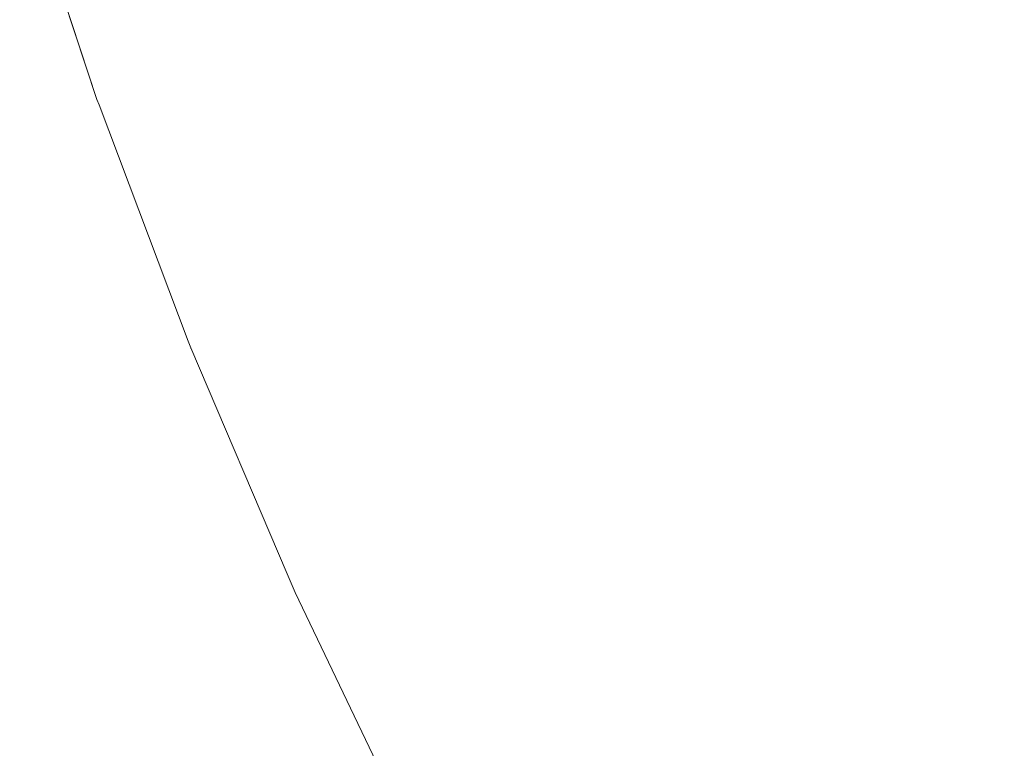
# Model space of a CAD drawing. Header units: centimetres. Extents: x -26.3 to 27.5, y 5.9 to 64.6.
# Tile 123 of 256: x -8.1776 to -8.1461, y 6.3128 to 6.3361. Entities that reach past the tile are written whole.
import ezdxf

# ---------------------------------------------------------------- set-up
doc = ezdxf.new("R2010")
doc.units = ezdxf.units.CM
doc.header["$LTSCALE"] = 2.54
doc.layers.add('Lucido design-1', color=7, linetype='Continuous')

# ---------------------------------------------------------------- blocks, each defined once
blk = doc.blocks.new('Gruppo-3-1')
at = {"color": 7, "linetype": 'Continuous', "lineweight": 9}
for points in [[(-25.986537, 7.600212, -743.114164), (-25.986537, 6.000212, -743.114164), (27.113463, 6.000212, -743.114164), (27.113463, 7.600212, -743.114164)], [(-25.986537, 7.600212, -779.214164), (-25.986537, 6.000212, -779.214164), (27.113463, 6.000212, -779.214164), (27.113463, 7.600212, -779.214164)]]:
    blk.add_3dface(points, dxfattribs=at)
for points, invisible_edges in [([(-8.168647, 6.335869, -743.57777), (-8.171213, 6.343656, -743.57777), (-8.169707, 6.344117, -743.573971), (-8.167161, 6.336393, -743.573971)], 15), ([(-8.168647, 6.335869, -779.67777), (-8.171213, 6.343656, -779.67777), (-8.169707, 6.344117, -779.673971), (-8.167161, 6.336393, -779.673971)], 15), ([(-8.169982, 6.335397, -743.581627), (-8.172568, 6.343241, -743.581627), (-8.171213, 6.343656, -743.57777), (-8.168647, 6.335869, -743.57777)], 15), ([(-8.169982, 6.335397, -779.681627), (-8.172568, 6.343241, -779.681627), (-8.171213, 6.343656, -779.67777), (-8.168647, 6.335869, -779.67777)], 15), ([(-8.1476, 6.335492, -743.546444), (-8.150202, 6.342386, -743.546444), (-8.147497, 6.343341, -743.543453), (-8.144938, 6.336561, -743.543453)], 15), ([(-8.1476, 6.335492, -779.646444), (-8.150202, 6.342386, -779.646444), (-8.147497, 6.343341, -779.643453), (-8.144938, 6.336561, -779.643453)], 15), ([(-8.171166, 6.334978, -743.585536), (-8.173769, 6.342873, -743.585536), (-8.172568, 6.343241, -743.581627), (-8.169982, 6.335397, -743.581627)], 15), ([(-8.171166, 6.334978, -779.685536), (-8.173769, 6.342873, -779.685536), (-8.172568, 6.343241, -779.681627), (-8.169982, 6.335397, -779.681627)], 15), ([(-8.172197, 6.334614, -743.589489), (-8.174814, 6.342553, -743.589489), (-8.173769, 6.342873, -743.585536), (-8.171166, 6.334978, -743.585536)], 15), ([(-8.172197, 6.334614, -779.689489), (-8.174814, 6.342553, -779.689489), (-8.173769, 6.342873, -779.685536), (-8.171166, 6.334978, -779.685536)], 15), ([(-8.173074, 6.334304, -743.593481), (-8.175703, 6.342281, -743.593481), (-8.174814, 6.342553, -743.589489), (-8.172197, 6.334614, -743.589489)], 15), ([(-8.173074, 6.334304, -779.693481), (-8.175703, 6.342281, -779.693481), (-8.174814, 6.342553, -779.689489), (-8.172197, 6.334614, -779.689489)], 15), ([(-8.150143, 6.33447, -743.549548), (-8.152786, 6.341473, -743.549548), (-8.150202, 6.342386, -743.546444), (-8.1476, 6.335492, -743.546444)], 15), ([(-8.150143, 6.33447, -779.649548), (-8.152786, 6.341473, -779.649548), (-8.150202, 6.342386, -779.646444), (-8.1476, 6.335492, -779.646444)], 15), ([(-8.17436, 6.33385, -743.60155), (-8.177007, 6.341881, -743.60155), (-8.176434, 6.342057, -743.597503), (-8.173795, 6.33405, -743.597503)], 15), ([(-8.17436, 6.33385, -779.70155), (-8.177007, 6.341881, -779.70155), (-8.176434, 6.342057, -779.697503), (-8.173795, 6.33405, -779.697503)], 15), ([(-8.173795, 6.33405, -743.597503), (-8.176434, 6.342057, -743.597503), (-8.175703, 6.342281, -743.593481), (-8.173074, 6.334304, -743.593481)], 15), ([(-8.173795, 6.33405, -779.697503), (-8.176434, 6.342057, -779.697503), (-8.175703, 6.342281, -779.693481), (-8.173074, 6.334304, -779.693481)], 15), ([(-8.175018, 6.333617, -743.609689), (-8.177675, 6.341677, -743.609689), (-8.177421, 6.341755, -743.605614), (-8.174768, 6.333706, -743.605614)], 15), ([(-8.175018, 6.333617, -779.709689), (-8.177675, 6.341677, -779.709689), (-8.177421, 6.341755, -779.705614), (-8.174768, 6.333706, -779.705614)], 15), ([(-8.174768, 6.333706, -743.605614), (-8.177421, 6.341755, -743.605614), (-8.177007, 6.341881, -743.60155), (-8.17436, 6.33385, -743.60155)], 15), ([(-8.174768, 6.333706, -779.705614), (-8.177421, 6.341755, -779.705614), (-8.177007, 6.341881, -779.70155), (-8.17436, 6.33385, -779.70155)], 15), ([(-8.176031, 6.33326, -743.828083), (-8.178702, 6.341362, -743.828083), (-8.178245, 6.341502, -743.824109), (-8.17558, 6.333419, -743.824109)], 15), ([(-8.176031, 6.33326, -779.928083), (-8.178702, 6.341362, -779.928083), (-8.178245, 6.341502, -779.924109), (-8.17558, 6.333419, -779.924109)], 15), ([(-8.17558, 6.333419, -743.824109), (-8.178245, 6.341502, -743.824109), (-8.177941, 6.341595, -743.820125), (-8.175281, 6.333525, -743.820125)], 15), ([(-8.17558, 6.333419, -779.924109), (-8.178245, 6.341502, -779.924109), (-8.177941, 6.341595, -779.920125), (-8.175281, 6.333525, -779.920125)], 15), ([(-8.175281, 6.333525, -743.820125), (-8.177941, 6.341595, -743.820125), (-8.177789, 6.341642, -743.816136), (-8.175131, 6.333578, -743.816136)], 15), ([(-8.175281, 6.333525, -779.920125), (-8.177941, 6.341595, -779.920125), (-8.177789, 6.341642, -779.916136), (-8.175131, 6.333578, -779.916136)], 15), ([(-8.177576, 6.341056, -743.814164), (-8.175113, 6.333584, -743.814164), (-8.175131, 6.333578, -743.816136), (-8.177789, 6.341642, -743.816136)], 14), ([(-8.177576, 6.341056, -779.914164), (-8.175113, 6.333584, -779.914164), (-8.175131, 6.333578, -779.916136), (-8.177789, 6.341642, -779.916136)], 14), ([(-8.175111, 6.333585, -743.613619), (-8.177769, 6.341648, -743.613619), (-8.177675, 6.341677, -743.609689), (-8.175018, 6.333617, -743.609689)], 15), ([(-8.175111, 6.333585, -779.713619), (-8.177769, 6.341648, -779.713619), (-8.177675, 6.341677, -779.709689), (-8.175018, 6.333617, -779.709689)], 15), ([(-8.177769, 6.341648, -743.613619), (-8.175111, 6.333585, -743.613619), (-8.175113, 6.333584, -743.614164), (-8.177576, 6.341056, -743.614164)], 11), ([(-8.177769, 6.341648, -779.713619), (-8.175111, 6.333585, -779.713619), (-8.175113, 6.333584, -779.714164), (-8.177576, 6.341056, -779.714164)], 11), ([(-8.152563, 6.333497, -743.552761), (-8.155245, 6.340604, -743.552761), (-8.152786, 6.341473, -743.549548), (-8.150143, 6.33447, -743.549548)], 15), ([(-8.152563, 6.333497, -779.652761), (-8.155245, 6.340604, -779.652761), (-8.152786, 6.341473, -779.649548), (-8.150143, 6.33447, -779.649548)], 15), ([(-8.177383, 6.332782, -743.835974), (-8.180073, 6.340943, -743.835974), (-8.179311, 6.341176, -743.83204), (-8.176632, 6.333047, -743.83204)], 15), ([(-8.177383, 6.332782, -779.935974), (-8.180073, 6.340943, -779.935974), (-8.179311, 6.341176, -779.93204), (-8.176632, 6.333047, -779.93204)], 15), ([(-8.176632, 6.333047, -743.83204), (-8.179311, 6.341176, -743.83204), (-8.178702, 6.341362, -743.828083), (-8.176031, 6.33326, -743.828083)], 15), ([(-8.176632, 6.333047, -779.93204), (-8.179311, 6.341176, -779.93204), (-8.178702, 6.341362, -779.928083), (-8.176031, 6.33326, -779.928083)], 15), ([(-8.178283, 6.332464, -743.839877), (-8.180986, 6.340663, -743.839877), (-8.180073, 6.340943, -743.835974), (-8.177383, 6.332782, -743.835974)], 15), ([(-8.178283, 6.332464, -779.939877), (-8.180986, 6.340663, -779.939877), (-8.180073, 6.340943, -779.935974), (-8.177383, 6.332782, -779.935974)], 15), ([(-8.175113, 6.333584, -743.814164), (-8.177576, 6.341056, -743.814164), (-8.177576, 6.341056, -743.614164), (-8.175113, 6.333584, -743.614164)], 10), ([(-8.175113, 6.333584, -779.914164), (-8.177576, 6.341056, -779.914164), (-8.177576, 6.341056, -779.714164), (-8.175113, 6.333584, -779.714164)], 10), ([(-8.154855, 6.332576, -743.556076), (-8.157574, 6.339781, -743.556076), (-8.155245, 6.340604, -743.552761), (-8.152563, 6.333497, -743.552761)], 15), ([(-8.154855, 6.332576, -779.656076), (-8.157574, 6.339781, -779.656076), (-8.155245, 6.340604, -779.652761), (-8.152563, 6.333497, -779.652761)], 15), ([(-8.157017, 6.331708, -743.559487), (-8.15977, 6.339005, -743.559487), (-8.157574, 6.339781, -743.556076), (-8.154855, 6.332576, -743.556076)], 15), ([(-8.157017, 6.331708, -779.659487), (-8.15977, 6.339005, -779.659487), (-8.157574, 6.339781, -779.656076), (-8.154855, 6.332576, -779.656076)], 15), ([(-8.159044, 6.330893, -743.562988), (-8.16183, 6.338277, -743.562988), (-8.15977, 6.339005, -743.559487), (-8.157017, 6.331708, -743.559487)], 15), ([(-8.159044, 6.330893, -779.662988), (-8.16183, 6.338277, -779.662988), (-8.15977, 6.339005, -779.659487), (-8.157017, 6.331708, -779.659487)], 15), ([(-8.160934, 6.330134, -743.566573), (-8.163751, 6.337599, -743.566573), (-8.16183, 6.338277, -743.562988), (-8.159044, 6.330893, -743.562988)], 15), ([(-8.160934, 6.330134, -779.666573), (-8.163751, 6.337599, -779.666573), (-8.16183, 6.338277, -779.662988), (-8.159044, 6.330893, -779.662988)], 15), ([(-8.162683, 6.329431, -743.570236), (-8.165529, 6.33697, -743.570236), (-8.163751, 6.337599, -743.566573), (-8.160934, 6.330134, -743.566573)], 15), ([(-8.162683, 6.329431, -779.670236), (-8.165529, 6.33697, -779.670236), (-8.163751, 6.337599, -779.666573), (-8.160934, 6.330134, -779.666573)], 15), ([(-8.16429, 6.328785, -743.573971), (-8.167161, 6.336393, -743.573971), (-8.165529, 6.33697, -743.570236), (-8.162683, 6.329431, -743.570236)], 15), ([(-8.16429, 6.328785, -779.673971), (-8.167161, 6.336393, -779.673971), (-8.165529, 6.33697, -779.670236), (-8.162683, 6.329431, -779.670236)], 15), ([(-8.165752, 6.328198, -743.57777), (-8.168647, 6.335869, -743.57777), (-8.167161, 6.336393, -743.573971), (-8.16429, 6.328785, -743.573971)], 15), ([(-8.165752, 6.328198, -779.67777), (-8.168647, 6.335869, -779.67777), (-8.167161, 6.336393, -779.673971), (-8.16429, 6.328785, -779.673971)], 15), ([(-8.144708, 6.328714, -743.546444), (-8.1476, 6.335492, -743.546444), (-8.144938, 6.336561, -743.543453), (-8.142094, 6.329896, -743.543453)], 15), ([(-8.144708, 6.328714, -779.646444), (-8.1476, 6.335492, -779.646444), (-8.144938, 6.336561, -779.643453), (-8.142094, 6.329896, -779.643453)], 15), ([(-8.167066, 6.32767, -743.581627), (-8.169982, 6.335397, -743.581627), (-8.168647, 6.335869, -743.57777), (-8.165752, 6.328198, -743.57777)], 15), ([(-8.167066, 6.32767, -779.681627), (-8.169982, 6.335397, -779.681627), (-8.168647, 6.335869, -779.67777), (-8.165752, 6.328198, -779.67777)], 15), ([(-8.147206, 6.327585, -743.549548), (-8.150143, 6.33447, -743.549548), (-8.1476, 6.335492, -743.546444), (-8.144708, 6.328714, -743.546444)], 15), ([(-8.147206, 6.327585, -779.649548), (-8.150143, 6.33447, -779.649548), (-8.1476, 6.335492, -779.646444), (-8.144708, 6.328714, -779.646444)], 15), ([(-8.168232, 6.327201, -743.585536), (-8.171166, 6.334978, -743.585536), (-8.169982, 6.335397, -743.581627), (-8.167066, 6.32767, -743.581627)], 15), ([(-8.168232, 6.327201, -779.685536), (-8.171166, 6.334978, -779.685536), (-8.169982, 6.335397, -779.681627), (-8.167066, 6.32767, -779.681627)], 15), ([(-8.169246, 6.326794, -743.589489), (-8.172197, 6.334614, -743.589489), (-8.171166, 6.334978, -743.585536), (-8.168232, 6.327201, -743.585536)], 15), ([(-8.169246, 6.326794, -779.689489), (-8.172197, 6.334614, -779.689489), (-8.171166, 6.334978, -779.685536), (-8.168232, 6.327201, -779.685536)], 15), ([(-8.170109, 6.326447, -743.593481), (-8.173074, 6.334304, -743.593481), (-8.172197, 6.334614, -743.589489), (-8.169246, 6.326794, -743.589489)], 15), ([(-8.170109, 6.326447, -779.693481), (-8.173074, 6.334304, -779.693481), (-8.172197, 6.334614, -779.689489), (-8.169246, 6.326794, -779.689489)], 15), ([(-8.149582, 6.326511, -743.552761), (-8.152563, 6.333497, -743.552761), (-8.150143, 6.33447, -743.549548), (-8.147206, 6.327585, -743.549548)], 15), ([(-8.149582, 6.326511, -779.652761), (-8.152563, 6.333497, -779.652761), (-8.150143, 6.33447, -779.649548), (-8.147206, 6.327585, -779.649548)], 15), ([(-8.170818, 6.326162, -743.597503), (-8.173795, 6.33405, -743.597503), (-8.173074, 6.334304, -743.593481), (-8.170109, 6.326447, -743.593481)], 15), ([(-8.170818, 6.326162, -779.697503), (-8.173795, 6.33405, -779.697503), (-8.173074, 6.334304, -779.693481), (-8.170109, 6.326447, -779.693481)], 15), ([(-8.171775, 6.325777, -743.605614), (-8.174768, 6.333706, -743.605614), (-8.17436, 6.33385, -743.60155), (-8.171374, 6.325939, -743.60155)], 15), ([(-8.171775, 6.325777, -779.705614), (-8.174768, 6.333706, -779.705614), (-8.17436, 6.33385, -779.70155), (-8.171374, 6.325939, -779.70155)], 15), ([(-8.171374, 6.325939, -743.60155), (-8.17436, 6.33385, -743.60155), (-8.173795, 6.33405, -743.597503), (-8.170818, 6.326162, -743.597503)], 15), ([(-8.171374, 6.325939, -779.70155), (-8.17436, 6.33385, -779.70155), (-8.173795, 6.33405, -779.697503), (-8.170818, 6.326162, -779.697503)], 15), ([(-8.172575, 6.325456, -743.824109), (-8.17558, 6.333419, -743.824109), (-8.175281, 6.333525, -743.820125), (-8.17228, 6.325574, -743.820125)], 15), ([(-8.172575, 6.325456, -779.924109), (-8.17558, 6.333419, -779.924109), (-8.175281, 6.333525, -779.920125), (-8.17228, 6.325574, -779.920125)], 15), ([(-8.17228, 6.325574, -743.820125), (-8.175281, 6.333525, -743.820125), (-8.175131, 6.333578, -743.816136), (-8.172133, 6.325633, -743.816136)], 15), ([(-8.17228, 6.325574, -779.920125), (-8.175281, 6.333525, -779.920125), (-8.175131, 6.333578, -779.916136), (-8.172133, 6.325633, -779.916136)], 15), ([(-8.175131, 6.333578, -743.816136), (-8.175113, 6.333584, -743.814164), (-8.175046, 6.333407, -743.814164)], 9), ([(-8.175131, 6.333578, -779.916136), (-8.175113, 6.333584, -779.914164), (-8.175046, 6.333407, -779.914164)], 9), ([(-8.172133, 6.325633, -743.816136), (-8.175131, 6.333578, -743.816136), (-8.175046, 6.333407, -743.814164), (-8.172198, 6.32586, -743.814164)], 11), ([(-8.175046, 6.333407, -779.914164), (-8.172198, 6.32586, -779.914164), (-8.172133, 6.325633, -779.916136), (-8.175131, 6.333578, -779.916136)], 14), ([(-8.175046, 6.333407, -743.614164), (-8.175113, 6.333584, -743.614164), (-8.175111, 6.333585, -743.613619)], 10), ([(-8.175046, 6.333407, -779.714164), (-8.175113, 6.333584, -779.714164), (-8.175111, 6.333585, -779.713619)], 10), ([(-8.175113, 6.333584, -743.614164), (-8.175046, 6.333407, -743.614164), (-8.175046, 6.333407, -743.814164), (-8.175113, 6.333584, -743.814164)], 10), ([(-8.175113, 6.333584, -779.714164), (-8.175046, 6.333407, -779.714164), (-8.175046, 6.333407, -779.914164), (-8.175113, 6.333584, -779.914164)], 10), ([(-8.172114, 6.325641, -743.613619), (-8.175111, 6.333585, -743.613619), (-8.175018, 6.333617, -743.609689), (-8.172022, 6.325678, -743.609689)], 15), ([(-8.172114, 6.325641, -779.713619), (-8.175111, 6.333585, -779.713619), (-8.175018, 6.333617, -779.709689), (-8.172022, 6.325678, -779.709689)], 15), ([(-8.175111, 6.333585, -743.613619), (-8.172114, 6.325641, -743.613619), (-8.172198, 6.32586, -743.614164), (-8.175046, 6.333407, -743.614164)], 11), ([(-8.175111, 6.333585, -779.713619), (-8.172114, 6.325641, -779.713619), (-8.172198, 6.32586, -779.714164), (-8.175046, 6.333407, -779.714164)], 11), ([(-8.172022, 6.325678, -743.609689), (-8.175018, 6.333617, -743.609689), (-8.174768, 6.333706, -743.605614), (-8.171775, 6.325777, -743.605614)], 15), ([(-8.172022, 6.325678, -779.709689), (-8.175018, 6.333617, -779.709689), (-8.174768, 6.333706, -779.705614), (-8.171775, 6.325777, -779.705614)], 15), ([(-8.17361, 6.32504, -743.83204), (-8.176632, 6.333047, -743.83204), (-8.176031, 6.33326, -743.828083), (-8.173018, 6.325278, -743.828083)], 15), ([(-8.17361, 6.32504, -779.93204), (-8.176632, 6.333047, -779.93204), (-8.176031, 6.33326, -779.928083), (-8.173018, 6.325278, -779.928083)], 15), ([(-8.173018, 6.325278, -743.828083), (-8.176031, 6.33326, -743.828083), (-8.17558, 6.333419, -743.824109), (-8.172575, 6.325456, -743.824109)], 15), ([(-8.173018, 6.325278, -779.928083), (-8.176031, 6.33326, -779.928083), (-8.17558, 6.333419, -779.924109), (-8.172575, 6.325456, -779.924109)], 15), ([(-8.175046, 6.333407, -743.814164), (-8.175046, 6.333407, -743.614164), (-8.172198, 6.32586, -743.614164), (-8.172198, 6.32586, -743.814164)], 5), ([(-8.175046, 6.333407, -779.914164), (-8.175046, 6.333407, -779.714164), (-8.172198, 6.32586, -779.714164), (-8.172198, 6.32586, -779.914164)], 5), ([(-8.151833, 6.325494, -743.556076), (-8.154855, 6.332576, -743.556076), (-8.152563, 6.333497, -743.552761), (-8.149582, 6.326511, -743.552761)], 15), ([(-8.151833, 6.325494, -779.656076), (-8.154855, 6.332576, -779.656076), (-8.152563, 6.333497, -779.652761), (-8.149582, 6.326511, -779.652761)], 15), ([(-8.174349, 6.324743, -743.835974), (-8.177383, 6.332782, -743.835974), (-8.176632, 6.333047, -743.83204), (-8.17361, 6.32504, -743.83204)], 15), ([(-8.174349, 6.324743, -779.935974), (-8.177383, 6.332782, -779.935974), (-8.176632, 6.333047, -779.93204), (-8.17361, 6.32504, -779.93204)], 15), ([(-8.175235, 6.324387, -743.839877), (-8.178283, 6.332464, -743.839877), (-8.177383, 6.332782, -743.835974), (-8.174349, 6.324743, -743.835974)], 15), ([(-8.175235, 6.324387, -779.939877), (-8.178283, 6.332464, -779.939877), (-8.177383, 6.332782, -779.935974), (-8.174349, 6.324743, -779.935974)], 15), ([(-8.176268, 6.323972, -743.843744), (-8.179332, 6.332093, -743.843744), (-8.178283, 6.332464, -743.839877), (-8.175235, 6.324387, -743.839877)], 15), ([(-8.176268, 6.323972, -779.943744), (-8.179332, 6.332093, -779.943744), (-8.178283, 6.332464, -779.939877), (-8.175235, 6.324387, -779.939877)], 15), ([(-8.153956, 6.324534, -743.559487), (-8.157017, 6.331708, -743.559487), (-8.154855, 6.332576, -743.556076), (-8.151833, 6.325494, -743.556076)], 15), ([(-8.153956, 6.324534, -779.659487), (-8.157017, 6.331708, -779.659487), (-8.154855, 6.332576, -779.656076), (-8.151833, 6.325494, -779.656076)], 15), ([(-8.177445, 6.323499, -743.847567), (-8.180529, 6.331671, -743.847567), (-8.179332, 6.332093, -743.843744), (-8.176268, 6.323972, -743.843744)], 15), ([(-8.177445, 6.323499, -779.947567), (-8.180529, 6.331671, -779.947567), (-8.179332, 6.332093, -779.943744), (-8.176268, 6.323972, -779.943744)], 15), ([(-8.178766, 6.322968, -743.851341), (-8.181871, 6.331196, -743.851341), (-8.180529, 6.331671, -743.847567), (-8.177445, 6.323499, -743.847567)], 15), ([(-8.178766, 6.322968, -779.951341), (-8.181871, 6.331196, -779.951341), (-8.180529, 6.331671, -779.947567), (-8.177445, 6.323499, -779.947567)], 15), ([(-8.155946, 6.323634, -743.562988), (-8.159044, 6.330893, -743.562988), (-8.157017, 6.331708, -743.559487), (-8.153956, 6.324534, -743.559487)], 15), ([(-8.155946, 6.323634, -779.662988), (-8.159044, 6.330893, -779.662988), (-8.157017, 6.331708, -779.659487), (-8.153956, 6.324534, -779.659487)], 15), ([(-8.157802, 6.322795, -743.566573), (-8.160934, 6.330134, -743.566573), (-8.159044, 6.330893, -743.562988), (-8.155946, 6.323634, -743.562988)], 15), ([(-8.157802, 6.322795, -779.666573), (-8.160934, 6.330134, -779.666573), (-8.159044, 6.330893, -779.662988), (-8.155946, 6.323634, -779.662988)], 15), ([(-8.159521, 6.322019, -743.570236), (-8.162683, 6.329431, -743.570236), (-8.160934, 6.330134, -743.566573), (-8.157802, 6.322795, -743.566573)], 15), ([(-8.159521, 6.322019, -779.670236), (-8.162683, 6.329431, -779.670236), (-8.160934, 6.330134, -779.666573), (-8.157802, 6.322795, -779.666573)], 15), ([(-8.161099, 6.321305, -743.573971), (-8.16429, 6.328785, -743.573971), (-8.162683, 6.329431, -743.570236), (-8.159521, 6.322019, -743.570236)], 15), ([(-8.161099, 6.321305, -779.673971), (-8.16429, 6.328785, -779.673971), (-8.162683, 6.329431, -779.670236), (-8.159521, 6.322019, -779.670236)], 15), ([(-8.162534, 6.320657, -743.57777), (-8.165752, 6.328198, -743.57777), (-8.16429, 6.328785, -743.573971), (-8.161099, 6.321305, -743.573971)], 15), ([(-8.162534, 6.320657, -779.67777), (-8.165752, 6.328198, -779.67777), (-8.16429, 6.328785, -779.673971), (-8.161099, 6.321305, -779.673971)], 15), ([(-8.143978, 6.320832, -743.549548), (-8.147206, 6.327585, -743.549548), (-8.144708, 6.328714, -743.546444), (-8.141531, 6.322066, -743.546444)], 15), ([(-8.143978, 6.320832, -779.649548), (-8.147206, 6.327585, -779.649548), (-8.144708, 6.328714, -779.646444), (-8.141531, 6.322066, -779.646444)], 15), ([(-8.163825, 6.320073, -743.581627), (-8.167066, 6.32767, -743.581627), (-8.165752, 6.328198, -743.57777), (-8.162534, 6.320657, -743.57777)], 15), ([(-8.163825, 6.320073, -779.681627), (-8.167066, 6.32767, -779.681627), (-8.165752, 6.328198, -779.67777), (-8.162534, 6.320657, -779.67777)], 15), ([(-8.164969, 6.319556, -743.585536), (-8.168232, 6.327201, -743.585536), (-8.167066, 6.32767, -743.581627), (-8.163825, 6.320073, -743.581627)], 15), ([(-8.164969, 6.319556, -779.685536), (-8.168232, 6.327201, -779.685536), (-8.167066, 6.32767, -779.681627), (-8.163825, 6.320073, -779.681627)], 15), ([(-8.146307, 6.319658, -743.552761), (-8.149582, 6.326511, -743.552761), (-8.147206, 6.327585, -743.549548), (-8.143978, 6.320832, -743.549548)], 15), ([(-8.146307, 6.319658, -779.652761), (-8.149582, 6.326511, -779.652761), (-8.147206, 6.327585, -779.649548), (-8.143978, 6.320832, -779.649548)], 15), ([(-8.165966, 6.319105, -743.589489), (-8.169246, 6.326794, -743.589489), (-8.168232, 6.327201, -743.585536), (-8.164969, 6.319556, -743.585536)], 15), ([(-8.165966, 6.319105, -779.689489), (-8.169246, 6.326794, -779.689489), (-8.168232, 6.327201, -779.685536), (-8.164969, 6.319556, -779.685536)], 15), ([(-8.166813, 6.318722, -743.593481), (-8.170109, 6.326447, -743.593481), (-8.169246, 6.326794, -743.589489), (-8.165966, 6.319105, -743.589489)], 15), ([(-8.166813, 6.318722, -779.693481), (-8.170109, 6.326447, -779.693481), (-8.169246, 6.326794, -779.689489), (-8.165966, 6.319105, -779.689489)], 15), ([(-8.16751, 6.318407, -743.597503), (-8.170818, 6.326162, -743.597503), (-8.170109, 6.326447, -743.593481), (-8.166813, 6.318722, -743.593481)], 15), ([(-8.16751, 6.318407, -779.697503), (-8.170818, 6.326162, -779.697503), (-8.170109, 6.326447, -779.693481), (-8.166813, 6.318722, -779.693481)], 15), ([(-8.148513, 6.318546, -743.556076), (-8.151833, 6.325494, -743.556076), (-8.149582, 6.326511, -743.552761), (-8.146307, 6.319658, -743.552761)], 15), ([(-8.148513, 6.318546, -779.656076), (-8.151833, 6.325494, -779.656076), (-8.149582, 6.326511, -779.652761), (-8.146307, 6.319658, -779.652761)], 15), ([(-8.168055, 6.318161, -743.60155), (-8.171374, 6.325939, -743.60155), (-8.170818, 6.326162, -743.597503), (-8.16751, 6.318407, -743.597503)], 15), ([(-8.168055, 6.318161, -779.70155), (-8.171374, 6.325939, -779.70155), (-8.170818, 6.326162, -779.697503), (-8.16751, 6.318407, -779.697503)], 15), ([(-8.172198, 6.32586, -743.814164), (-8.172115, 6.325641, -743.814164), (-8.172133, 6.325633, -743.816136)], 10), ([(-8.172115, 6.325641, -743.814164), (-8.172198, 6.32586, -743.814164), (-8.172198, 6.32586, -743.614164), (-8.172115, 6.325641, -743.614164)], 10), ([(-8.172114, 6.325641, -743.613619), (-8.172115, 6.325641, -743.614164), (-8.172198, 6.32586, -743.614164)], 9), ([(-8.172198, 6.32586, -779.914164), (-8.172115, 6.325641, -779.914164), (-8.172133, 6.325633, -779.916136)], 10), ([(-8.172115, 6.325641, -779.914164), (-8.172198, 6.32586, -779.914164), (-8.172198, 6.32586, -779.714164), (-8.172115, 6.325641, -779.714164)], 10), ([(-8.172114, 6.325641, -779.713619), (-8.172115, 6.325641, -779.714164), (-8.172198, 6.32586, -779.714164)], 9), ([(-8.168782, 6.317832, -743.613619), (-8.172114, 6.325641, -743.613619), (-8.172022, 6.325678, -743.609689), (-8.168692, 6.317873, -743.609689)], 15), ([(-8.168782, 6.317832, -779.713619), (-8.172114, 6.325641, -779.713619), (-8.172022, 6.325678, -779.709689), (-8.168692, 6.317873, -779.709689)], 15), ([(-8.168692, 6.317873, -743.609689), (-8.172022, 6.325678, -743.609689), (-8.171775, 6.325777, -743.605614), (-8.168449, 6.317983, -743.605614)], 15), ([(-8.168692, 6.317873, -779.709689), (-8.172022, 6.325678, -779.709689), (-8.171775, 6.325777, -779.705614), (-8.168449, 6.317983, -779.705614)], 15), ([(-8.168449, 6.317983, -743.605614), (-8.171775, 6.325777, -743.605614), (-8.171374, 6.325939, -743.60155), (-8.168055, 6.318161, -743.60155)], 15), ([(-8.168449, 6.317983, -779.705614), (-8.171775, 6.325777, -779.705614), (-8.171374, 6.325939, -779.70155), (-8.168055, 6.318161, -779.70155)], 15), ([(-8.16967, 6.317431, -743.828083), (-8.173018, 6.325278, -743.828083), (-8.172575, 6.325456, -743.824109), (-8.169235, 6.317628, -743.824109)], 15), ([(-8.16967, 6.317431, -779.928083), (-8.173018, 6.325278, -779.928083), (-8.172575, 6.325456, -779.924109), (-8.169235, 6.317628, -779.924109)], 15), ([(-8.169235, 6.317628, -743.824109), (-8.172575, 6.325456, -743.824109), (-8.17228, 6.325574, -743.820125), (-8.168945, 6.317759, -743.820125)], 15), ([(-8.169235, 6.317628, -779.924109), (-8.172575, 6.325456, -779.924109), (-8.17228, 6.325574, -779.920125), (-8.168945, 6.317759, -779.920125)], 15), ([(-8.168945, 6.317759, -743.820125), (-8.17228, 6.325574, -743.820125), (-8.172133, 6.325633, -743.816136), (-8.168801, 6.317824, -743.816136)], 15), ([(-8.168945, 6.317759, -779.920125), (-8.17228, 6.325574, -779.920125), (-8.172133, 6.325633, -779.916136), (-8.168801, 6.317824, -779.916136)], 15), ([(-8.168801, 6.317824, -743.816136), (-8.172133, 6.325633, -743.816136), (-8.172115, 6.325641, -743.814164), (-8.169038, 6.318429, -743.814164)], 11), ([(-8.168801, 6.317824, -779.916136), (-8.172133, 6.325633, -779.916136), (-8.172115, 6.325641, -779.914164), (-8.169038, 6.318429, -779.914164)], 11), ([(-8.172115, 6.325641, -743.614164), (-8.169038, 6.318429, -743.614164), (-8.169038, 6.318429, -743.814164), (-8.172115, 6.325641, -743.814164)], 10), ([(-8.169038, 6.318429, -743.614164), (-8.172115, 6.325641, -743.614164), (-8.172114, 6.325641, -743.613619), (-8.168782, 6.317832, -743.613619)], 14), ([(-8.172115, 6.325641, -779.714164), (-8.169038, 6.318429, -779.714164), (-8.169038, 6.318429, -779.914164), (-8.172115, 6.325641, -779.914164)], 10), ([(-8.169038, 6.318429, -779.714164), (-8.172115, 6.325641, -779.714164), (-8.172114, 6.325641, -779.713619), (-8.168782, 6.317832, -779.713619)], 14), ([(-8.150593, 6.317497, -743.559487), (-8.153956, 6.324534, -743.559487), (-8.151833, 6.325494, -743.556076), (-8.148513, 6.318546, -743.556076)], 15), ([(-8.150593, 6.317497, -779.659487), (-8.153956, 6.324534, -779.659487), (-8.151833, 6.325494, -779.656076), (-8.148513, 6.318546, -779.656076)], 15), ([(-8.170977, 6.31684, -743.835974), (-8.174349, 6.324743, -743.835974), (-8.17361, 6.32504, -743.83204), (-8.170251, 6.317168, -743.83204)], 15), ([(-8.170977, 6.31684, -779.935974), (-8.174349, 6.324743, -779.935974), (-8.17361, 6.32504, -779.93204), (-8.170251, 6.317168, -779.93204)], 15), ([(-8.170251, 6.317168, -743.83204), (-8.17361, 6.32504, -743.83204), (-8.173018, 6.325278, -743.828083), (-8.16967, 6.317431, -743.828083)], 15), ([(-8.170251, 6.317168, -779.93204), (-8.17361, 6.32504, -779.93204), (-8.173018, 6.325278, -779.928083), (-8.16967, 6.317431, -779.928083)], 15), ([(-8.171847, 6.316447, -743.839877), (-8.175235, 6.324387, -743.839877), (-8.174349, 6.324743, -743.835974), (-8.170977, 6.31684, -743.835974)], 15), ([(-8.171847, 6.316447, -779.939877), (-8.175235, 6.324387, -779.939877), (-8.174349, 6.324743, -779.935974), (-8.170977, 6.31684, -779.935974)], 15), ([(-8.152544, 6.316513, -743.562988), (-8.155946, 6.323634, -743.562988), (-8.153956, 6.324534, -743.559487), (-8.150593, 6.317497, -743.559487)], 15), ([(-8.152544, 6.316513, -779.662988), (-8.155946, 6.323634, -779.662988), (-8.153956, 6.324534, -779.659487), (-8.150593, 6.317497, -779.659487)], 15), ([(-8.172861, 6.315988, -743.843744), (-8.176268, 6.323972, -743.843744), (-8.175235, 6.324387, -743.839877), (-8.171847, 6.316447, -743.839877)], 15), ([(-8.172861, 6.315988, -779.943744), (-8.176268, 6.323972, -779.943744), (-8.175235, 6.324387, -779.939877), (-8.171847, 6.316447, -779.939877)], 15), ([(-8.174017, 6.315466, -743.847567), (-8.177445, 6.323499, -743.847567), (-8.176268, 6.323972, -743.843744), (-8.172861, 6.315988, -743.843744)], 15), ([(-8.174017, 6.315466, -779.947567), (-8.177445, 6.323499, -779.947567), (-8.176268, 6.323972, -779.943744), (-8.172861, 6.315988, -779.943744)], 15), ([(-8.175314, 6.31488, -743.851341), (-8.178766, 6.322968, -743.851341), (-8.177445, 6.323499, -743.847567), (-8.174017, 6.315466, -743.847567)], 15), ([(-8.175314, 6.31488, -779.951341), (-8.178766, 6.322968, -779.951341), (-8.177445, 6.323499, -779.947567), (-8.174017, 6.315466, -779.947567)], 15), ([(-8.154362, 6.315596, -743.566573), (-8.157802, 6.322795, -743.566573), (-8.155946, 6.323634, -743.562988), (-8.152544, 6.316513, -743.562988)], 15), ([(-8.154362, 6.315596, -779.666573), (-8.157802, 6.322795, -779.666573), (-8.155946, 6.323634, -779.662988), (-8.152544, 6.316513, -779.662988)], 15), ([(-8.176751, 6.31423, -743.855058), (-8.180228, 6.322381, -743.855058), (-8.178766, 6.322968, -743.851341), (-8.175314, 6.31488, -743.851341)], 15), ([(-8.176751, 6.31423, -779.955058), (-8.180228, 6.322381, -779.955058), (-8.178766, 6.322968, -779.951341), (-8.175314, 6.31488, -779.951341)], 15), ([(-8.156046, 6.314748, -743.570236), (-8.159521, 6.322019, -743.570236), (-8.157802, 6.322795, -743.566573), (-8.154362, 6.315596, -743.566573)], 15), ([(-8.156046, 6.314748, -779.670236), (-8.159521, 6.322019, -779.670236), (-8.157802, 6.322795, -779.666573), (-8.154362, 6.315596, -779.666573)], 15), ([(-8.178325, 6.313519, -743.858712), (-8.181831, 6.321737, -743.858712), (-8.180228, 6.322381, -743.855058), (-8.176751, 6.31423, -743.855058)], 15), ([(-8.178325, 6.313519, -779.958712), (-8.181831, 6.321737, -779.958712), (-8.180228, 6.322381, -779.955058), (-8.176751, 6.31423, -779.955058)], 15), ([(-8.157592, 6.313968, -743.573971), (-8.161099, 6.321305, -743.573971), (-8.159521, 6.322019, -743.570236), (-8.156046, 6.314748, -743.570236)], 15), ([(-8.157592, 6.313968, -779.673971), (-8.161099, 6.321305, -779.673971), (-8.159521, 6.322019, -779.670236), (-8.156046, 6.314748, -779.670236)], 15), ([(-8.158999, 6.313259, -743.57777), (-8.162534, 6.320657, -743.57777), (-8.161099, 6.321305, -743.573971), (-8.157592, 6.313968, -743.573971)], 15), ([(-8.158999, 6.313259, -779.67777), (-8.162534, 6.320657, -779.67777), (-8.161099, 6.321305, -779.673971), (-8.157592, 6.313968, -779.673971)], 15), ([(-8.160264, 6.312621, -743.581627), (-8.163825, 6.320073, -743.581627), (-8.162534, 6.320657, -743.57777), (-8.158999, 6.313259, -743.57777)], 15), ([(-8.160264, 6.312621, -779.681627), (-8.163825, 6.320073, -779.681627), (-8.162534, 6.320657, -779.67777), (-8.158999, 6.313259, -779.67777)], 15), ([(-8.142744, 6.31295, -743.552761), (-8.146307, 6.319658, -743.552761), (-8.143978, 6.320832, -743.549548), (-8.140468, 6.314221, -743.549548)], 15), ([(-8.142744, 6.31295, -779.652761), (-8.146307, 6.319658, -779.652761), (-8.143978, 6.320832, -779.649548), (-8.140468, 6.314221, -779.649548)], 15), ([(-8.161385, 6.312056, -743.585536), (-8.164969, 6.319556, -743.585536), (-8.163825, 6.320073, -743.581627), (-8.160264, 6.312621, -743.581627)], 15), ([(-8.161385, 6.312056, -779.685536), (-8.164969, 6.319556, -779.685536), (-8.163825, 6.320073, -779.681627), (-8.160264, 6.312621, -779.681627)], 15), ([(-8.162362, 6.311563, -743.589489), (-8.165966, 6.319105, -743.589489), (-8.164969, 6.319556, -743.585536), (-8.161385, 6.312056, -743.585536)], 15), ([(-8.162362, 6.311563, -779.689489), (-8.165966, 6.319105, -779.689489), (-8.164969, 6.319556, -779.685536), (-8.161385, 6.312056, -779.685536)], 15), ([(-8.144901, 6.311745, -743.556076), (-8.148513, 6.318546, -743.556076), (-8.146307, 6.319658, -743.552761), (-8.142744, 6.31295, -743.552761)], 15), ([(-8.144901, 6.311745, -779.656076), (-8.148513, 6.318546, -779.656076), (-8.146307, 6.319658, -779.652761), (-8.142744, 6.31295, -779.652761)], 15), ([(-8.163192, 6.311145, -743.593481), (-8.166813, 6.318722, -743.593481), (-8.165966, 6.319105, -743.589489), (-8.162362, 6.311563, -743.589489)], 15), ([(-8.163192, 6.311145, -779.693481), (-8.166813, 6.318722, -779.693481), (-8.165966, 6.319105, -779.689489), (-8.162362, 6.311563, -779.689489)], 15), ([(-8.163875, 6.3108, -743.597503), (-8.16751, 6.318407, -743.597503), (-8.166813, 6.318722, -743.593481), (-8.163192, 6.311145, -743.593481)], 15), ([(-8.163875, 6.3108, -779.697503), (-8.16751, 6.318407, -779.697503), (-8.166813, 6.318722, -779.693481), (-8.163192, 6.311145, -779.693481)], 15), ([(-8.146935, 6.310609, -743.559487), (-8.150593, 6.317497, -743.559487), (-8.148513, 6.318546, -743.556076), (-8.144901, 6.311745, -743.556076)], 15), ([(-8.146935, 6.310609, -779.659487), (-8.150593, 6.317497, -779.659487), (-8.148513, 6.318546, -779.656076), (-8.144901, 6.311745, -779.656076)], 15), ([(-8.169038, 6.318429, -743.814164), (-8.168783, 6.317832, -743.814164), (-8.168801, 6.317824, -743.816136)], 10), ([(-8.168783, 6.317832, -743.814164), (-8.169038, 6.318429, -743.814164), (-8.169038, 6.318429, -743.614164), (-8.168783, 6.317832, -743.614164)], 10), ([(-8.168782, 6.317832, -743.613619), (-8.168783, 6.317832, -743.614164), (-8.169038, 6.318429, -743.614164)], 9), ([(-8.169038, 6.318429, -779.914164), (-8.168783, 6.317832, -779.914164), (-8.168801, 6.317824, -779.916136)], 10), ([(-8.168783, 6.317832, -779.914164), (-8.169038, 6.318429, -779.914164), (-8.169038, 6.318429, -779.714164), (-8.168783, 6.317832, -779.714164)], 10), ([(-8.168782, 6.317832, -779.713619), (-8.168783, 6.317832, -779.714164), (-8.169038, 6.318429, -779.714164)], 9), ([(-8.164796, 6.310336, -743.605614), (-8.168449, 6.317983, -743.605614), (-8.168055, 6.318161, -743.60155), (-8.164409, 6.310531, -743.60155)], 15), ([(-8.164796, 6.310336, -779.705614), (-8.168449, 6.317983, -779.705614), (-8.168055, 6.318161, -779.70155), (-8.164409, 6.310531, -779.70155)], 15), ([(-8.164409, 6.310531, -743.60155), (-8.168055, 6.318161, -743.60155), (-8.16751, 6.318407, -743.597503), (-8.163875, 6.3108, -743.597503)], 15), ([(-8.164409, 6.310531, -779.70155), (-8.168055, 6.318161, -779.70155), (-8.16751, 6.318407, -779.697503), (-8.163875, 6.3108, -779.697503)], 15), ([(-8.165281, 6.310091, -743.820125), (-8.168945, 6.317759, -743.820125), (-8.168801, 6.317824, -743.816136), (-8.16514, 6.310163, -743.816136)], 15), ([(-8.165281, 6.310091, -779.920125), (-8.168945, 6.317759, -779.920125), (-8.168801, 6.317824, -779.916136), (-8.16514, 6.310163, -779.916136)], 15), ([(-8.16514, 6.310163, -743.816136), (-8.168801, 6.317824, -743.816136), (-8.168783, 6.317832, -743.814164), (-8.165578, 6.311124, -743.814164)], 11), ([(-8.16514, 6.310163, -779.916136), (-8.168801, 6.317824, -779.916136), (-8.168783, 6.317832, -779.914164), (-8.165578, 6.311124, -779.914164)], 11), ([(-8.168783, 6.317832, -743.614164), (-8.165578, 6.311124, -743.614164), (-8.165578, 6.311124, -743.814164), (-8.168783, 6.317832, -743.814164)], 10), ([(-8.165578, 6.311124, -743.614164), (-8.168783, 6.317832, -743.614164), (-8.168782, 6.317832, -743.613619), (-8.165121, 6.310172, -743.613619)], 14), ([(-8.168783, 6.317832, -779.714164), (-8.165578, 6.311124, -779.714164), (-8.165578, 6.311124, -779.914164), (-8.168783, 6.317832, -779.914164)], 10), ([(-8.165578, 6.311124, -779.714164), (-8.168783, 6.317832, -779.714164), (-8.168782, 6.317832, -779.713619), (-8.165121, 6.310172, -779.713619)], 14), ([(-8.165121, 6.310172, -743.613619), (-8.168782, 6.317832, -743.613619), (-8.168692, 6.317873, -743.609689), (-8.165033, 6.310216, -743.609689)], 15), ([(-8.165121, 6.310172, -779.713619), (-8.168782, 6.317832, -779.713619), (-8.168692, 6.317873, -779.709689), (-8.165033, 6.310216, -779.709689)], 15), ([(-8.165033, 6.310216, -743.609689), (-8.168692, 6.317873, -743.609689), (-8.168449, 6.317983, -743.605614), (-8.164796, 6.310336, -743.605614)], 15), ([(-8.165033, 6.310216, -779.709689), (-8.168692, 6.317873, -779.709689), (-8.168449, 6.317983, -779.705614), (-8.164796, 6.310336, -779.705614)], 15), ([(-8.165992, 6.309733, -743.828083), (-8.16967, 6.317431, -743.828083), (-8.169235, 6.317628, -743.824109), (-8.165565, 6.309948, -743.824109)], 15), ([(-8.165992, 6.309733, -779.928083), (-8.16967, 6.317431, -779.928083), (-8.169235, 6.317628, -779.924109), (-8.165565, 6.309948, -779.924109)], 15), ([(-8.165565, 6.309948, -743.824109), (-8.169235, 6.317628, -743.824109), (-8.168945, 6.317759, -743.820125), (-8.165281, 6.310091, -743.820125)], 15), ([(-8.165565, 6.309948, -779.924109), (-8.169235, 6.317628, -779.924109), (-8.168945, 6.317759, -779.920125), (-8.165281, 6.310091, -779.920125)], 15), ([(-8.148842, 6.309543, -743.562988), (-8.152544, 6.316513, -743.562988), (-8.150593, 6.317497, -743.559487), (-8.146935, 6.310609, -743.559487)], 15), ([(-8.148842, 6.309543, -779.662988), (-8.152544, 6.316513, -779.662988), (-8.150593, 6.317497, -779.659487), (-8.146935, 6.310609, -779.659487)], 15), ([(-8.166561, 6.309446, -743.83204), (-8.170251, 6.317168, -743.83204), (-8.16967, 6.317431, -743.828083), (-8.165992, 6.309733, -743.828083)], 15), ([(-8.166561, 6.309446, -779.93204), (-8.170251, 6.317168, -779.93204), (-8.16967, 6.317431, -779.928083), (-8.165992, 6.309733, -779.928083)], 15), ([(-8.167272, 6.309087, -743.835974), (-8.170977, 6.31684, -743.835974), (-8.170251, 6.317168, -743.83204), (-8.166561, 6.309446, -743.83204)], 15), ([(-8.167272, 6.309087, -779.935974), (-8.170977, 6.31684, -779.935974), (-8.170251, 6.317168, -779.93204), (-8.166561, 6.309446, -779.93204)], 15), ([(-8.168125, 6.308657, -743.839877), (-8.171847, 6.316447, -743.839877), (-8.170977, 6.31684, -743.835974), (-8.167272, 6.309087, -743.835974)], 15), ([(-8.168125, 6.308657, -779.939877), (-8.171847, 6.316447, -779.939877), (-8.170977, 6.31684, -779.935974), (-8.167272, 6.309087, -779.935974)], 15), ([(-8.169118, 6.308157, -743.843744), (-8.172861, 6.315988, -743.843744), (-8.171847, 6.316447, -743.839877), (-8.168125, 6.308657, -743.839877)], 15), ([(-8.169118, 6.308157, -779.943744), (-8.172861, 6.315988, -779.943744), (-8.171847, 6.316447, -779.939877), (-8.168125, 6.308657, -779.939877)], 15), ([(-8.15062, 6.30855, -743.566573), (-8.154362, 6.315596, -743.566573), (-8.152544, 6.316513, -743.562988), (-8.148842, 6.309543, -743.562988)], 15), ([(-8.15062, 6.30855, -779.666573), (-8.154362, 6.315596, -779.666573), (-8.152544, 6.316513, -779.662988), (-8.148842, 6.309543, -779.662988)], 15), ([(-8.170251, 6.307585, -743.847567), (-8.174017, 6.315466, -743.847567), (-8.172861, 6.315988, -743.843744), (-8.169118, 6.308157, -743.843744)], 15), ([(-8.170251, 6.307585, -779.947567), (-8.174017, 6.315466, -779.947567), (-8.172861, 6.315988, -779.943744), (-8.169118, 6.308157, -779.943744)], 15), ([(-8.171522, 6.306944, -743.851341), (-8.175314, 6.31488, -743.851341), (-8.174017, 6.315466, -743.847567), (-8.170251, 6.307585, -743.847567)], 15), ([(-8.171522, 6.306944, -779.951341), (-8.175314, 6.31488, -779.951341), (-8.174017, 6.315466, -779.947567), (-8.170251, 6.307585, -779.947567)], 15), ([(-8.152266, 6.30763, -743.570236), (-8.156046, 6.314748, -743.570236), (-8.154362, 6.315596, -743.566573), (-8.15062, 6.30855, -743.566573)], 15), ([(-8.152266, 6.30763, -779.670236), (-8.156046, 6.314748, -779.670236), (-8.154362, 6.315596, -779.666573), (-8.15062, 6.30855, -779.666573)], 15), ([(-8.17293, 6.306235, -743.855058), (-8.176751, 6.31423, -743.855058), (-8.175314, 6.31488, -743.851341), (-8.171522, 6.306944, -743.851341)], 15), ([(-8.17293, 6.306235, -779.955058), (-8.176751, 6.31423, -779.955058), (-8.175314, 6.31488, -779.951341), (-8.171522, 6.306944, -779.951341)], 15), ([(-8.153778, 6.306786, -743.573971), (-8.157592, 6.313968, -743.573971), (-8.156046, 6.314748, -743.570236), (-8.152266, 6.30763, -743.570236)], 15), ([(-8.153778, 6.306786, -779.673971), (-8.157592, 6.313968, -779.673971), (-8.156046, 6.314748, -779.670236), (-8.152266, 6.30763, -779.670236)], 15), ([(-8.174472, 6.305457, -743.858712), (-8.178325, 6.313519, -743.858712), (-8.176751, 6.31423, -743.855058), (-8.17293, 6.306235, -743.855058)], 15), ([(-8.174472, 6.305457, -779.958712), (-8.178325, 6.313519, -779.958712), (-8.176751, 6.31423, -779.955058), (-8.17293, 6.306235, -779.955058)], 15), ([(-8.155153, 6.306018, -743.57777), (-8.158999, 6.313259, -743.57777), (-8.157592, 6.313968, -743.573971), (-8.153778, 6.306786, -743.573971)], 15), ([(-8.155153, 6.306018, -779.67777), (-8.158999, 6.313259, -779.67777), (-8.157592, 6.313968, -779.673971), (-8.153778, 6.306786, -779.673971)], 15), ([(-8.176147, 6.304613, -743.862298), (-8.180034, 6.312746, -743.862298), (-8.178325, 6.313519, -743.858712), (-8.174472, 6.305457, -743.858712)], 15), ([(-8.176147, 6.304613, -779.962298), (-8.180034, 6.312746, -779.962298), (-8.178325, 6.313519, -779.958712), (-8.174472, 6.305457, -779.958712)], 15), ([(-8.15639, 6.305327, -743.581627), (-8.160264, 6.312621, -743.581627), (-8.158999, 6.313259, -743.57777), (-8.155153, 6.306018, -743.57777)], 15), ([(-8.15639, 6.305327, -779.681627), (-8.160264, 6.312621, -779.681627), (-8.158999, 6.313259, -779.67777), (-8.155153, 6.306018, -779.67777)], 15)]:
    blk.add_3dface(points, dxfattribs=dict(at, invisible_edges=invisible_edges))
blk = doc.blocks.new('Gruppo-4-1')
at = {"color": 7}
blk.add_blockref('Gruppo-3-1', (0, 0), dxfattribs=at)

msp = doc.modelspace()

# ---------------------------------------------------------------- block references
at = {"layer": 'Lucido design-1', "color": 7}
msp.add_blockref('Gruppo-4-1', (0, 0), dxfattribs=at)

doc.saveas('drawing.dxf')
